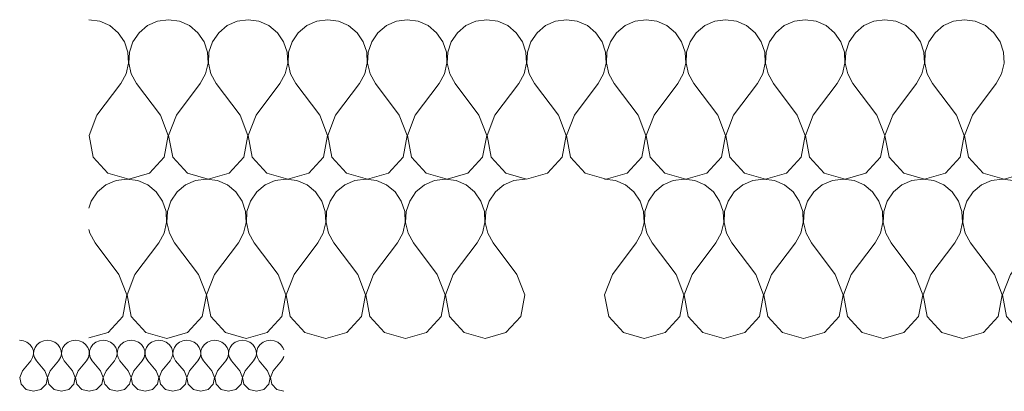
# Model space of a CAD drawing. Header units: millimetres. Extents: x -573548 to 674770, y -246895 to -89040.
# Tile 40 of 199: x 86529 to 87271, y -229926 to -229647. Entities that reach past the tile are written whole.
import ezdxf

# ---------------------------------------------------------------- set-up
doc = ezdxf.new("R2010")
doc.units = ezdxf.units.MM
doc.layers.add('Nowe_Drawing & Figure', color=7, linetype='Continuous')
doc.layers.add('Nowe_Drawing & Figure_Nr_pióra__59', color=8, linetype='Continuous', lineweight=9)

# ---------------------------------------------------------------- blocks, each defined once
blk = doc.blocks.new('*X110', base_point=(494560.37, -64691.1))
at = {"layer": 'Nowe_Drawing & Figure', "color": 21, "linetype": 'Continuous', "lineweight": 13, "true_color": 0xffaaaa}
for p, q in [((497880.47, -27257.41), (497877.6, -27257.05)), ((497883.12, -27258.48), (497880.47, -27257.41)), ((497885.35, -27260.17), (497883.12, -27258.48)), ((497887, -27262.35), (497885.35, -27260.17)), ((497890.85, -27260.17), (497889.21, -27262.35)), ((497893.08, -27258.48), (497890.85, -27260.17)), ((497895.73, -27257.41), (497893.08, -27258.48)), ((497898.6, -27257.05), (497895.73, -27257.41)), ((497901.47, -27257.41), (497898.6, -27257.05)), ((497904.12, -27258.48), (497901.47, -27257.41)), ((497906.35, -27260.17), (497904.12, -27258.48)), ((497908, -27262.35), (497906.35, -27260.17)), ((497911.85, -27260.17), (497910.21, -27262.35)), ((497914.08, -27258.48), (497911.85, -27260.17)), ((497916.73, -27257.41), (497914.08, -27258.48)), ((497919.6, -27257.05), (497916.73, -27257.41)), ((497922.47, -27257.41), (497919.6, -27257.05)), ((497925.12, -27258.48), (497922.47, -27257.41)), ((497927.35, -27260.17), (497925.12, -27258.48)), ((497929, -27262.35), (497927.35, -27260.17)), ((497932.85, -27260.17), (497931.21, -27262.35)), ((497935.08, -27258.48), (497932.85, -27260.17)), ((497937.73, -27257.41), (497935.08, -27258.48)), ((497940.6, -27257.05), (497937.73, -27257.41)), ((497943.47, -27257.41), (497940.6, -27257.05)), ((497946.12, -27258.48), (497943.47, -27257.41)), ((497948.35, -27260.17), (497946.12, -27258.48)), ((497950, -27262.35), (497948.35, -27260.17)), ((497953.85, -27260.17), (497952.21, -27262.35)), ((497956.08, -27258.48), (497953.85, -27260.17)), ((497958.73, -27257.41), (497956.08, -27258.48)), ((497961.6, -27257.05), (497958.73, -27257.41)), ((497964.47, -27257.41), (497961.6, -27257.05)), ((497967.12, -27258.48), (497964.47, -27257.41)), ((497969.35, -27260.17), (497967.12, -27258.48)), ((497971, -27262.35), (497969.35, -27260.17)), ((497974.85, -27260.17), (497973.21, -27262.35)), ((497977.08, -27258.48), (497974.85, -27260.17)), ((497979.73, -27257.41), (497977.08, -27258.48)), ((497982.6, -27257.05), (497979.73, -27257.41)), ((497985.47, -27257.41), (497982.6, -27257.05)), ((497988.12, -27258.48), (497985.47, -27257.41)), ((497990.35, -27260.17), (497988.12, -27258.48)), ((497992, -27262.35), (497990.35, -27260.17)), ((497995.85, -27260.17), (497994.21, -27262.35)), ((497998.08, -27258.48), (497995.85, -27260.17)), ((498000.73, -27257.41), (497998.08, -27258.48)), ((498003.6, -27257.05), (498000.73, -27257.41)), ((498006.47, -27257.41), (498003.6, -27257.05)), ((498009.12, -27258.48), (498006.47, -27257.41)), ((498011.35, -27260.17), (498009.12, -27258.48)), ((498013, -27262.35), (498011.35, -27260.17)), ((498016.85, -27260.17), (498015.21, -27262.35)), ((498019.08, -27258.48), (498016.85, -27260.17)), ((498021.73, -27257.41), (498019.08, -27258.48)), ((498024.6, -27257.05), (498021.73, -27257.41)), ((498027.47, -27257.41), (498024.6, -27257.05)), ((498030.12, -27258.48), (498027.47, -27257.41)), ((498032.35, -27260.17), (498030.12, -27258.48)), ((498034, -27262.35), (498032.35, -27260.17)), ((498037.85, -27260.17), (498036.21, -27262.35)), ((498040.08, -27258.48), (498037.85, -27260.17)), ((498042.73, -27257.41), (498040.08, -27258.48)), ((498045.6, -27257.05), (498042.73, -27257.41)), ((498048.47, -27257.41), (498045.6, -27257.05)), ((498051.12, -27258.48), (498048.47, -27257.41)), ((498053.35, -27260.17), (498051.12, -27258.48)), ((498055, -27262.35), (498053.35, -27260.17)), ((498058.85, -27260.17), (498057.21, -27262.35)), ((498061.08, -27258.48), (498058.85, -27260.17)), ((498063.73, -27257.41), (498061.08, -27258.48)), ((498066.6, -27257.05), (498063.73, -27257.41)), ((498069.47, -27257.41), (498066.6, -27257.05)), ((498072.12, -27258.48), (498069.47, -27257.41)), ((498074.35, -27260.17), (498072.12, -27258.48)), ((498076, -27262.35), (498074.35, -27260.17)), ((497887.92, -27264.86), (497887, -27262.35)), ((497887.41, -27270.09), (497888.06, -27267.51)), ((497888.06, -27267.51), (497887.92, -27264.86)), ((497888.29, -27264.86), (497888.15, -27267.51)), ((497888.15, -27267.51), (497888.8, -27270.09)), ((497889.21, -27262.35), (497888.29, -27264.86)), ((497908.92, -27264.86), (497908, -27262.35)), ((497908.41, -27270.09), (497909.06, -27267.51)), ((497909.06, -27267.51), (497908.92, -27264.86)), ((497909.29, -27264.86), (497909.15, -27267.51)), ((497909.15, -27267.51), (497909.8, -27270.09)), ((497910.21, -27262.35), (497909.29, -27264.86)), ((497929.92, -27264.86), (497929, -27262.35)), ((497929.41, -27270.09), (497930.06, -27267.51)), ((497930.06, -27267.51), (497929.92, -27264.86)), ((497930.29, -27264.86), (497930.15, -27267.51)), ((497930.15, -27267.51), (497930.8, -27270.09)), ((497931.21, -27262.35), (497930.29, -27264.86)), ((497950.92, -27264.86), (497950, -27262.35)), ((497950.41, -27270.09), (497951.06, -27267.51)), ((497951.06, -27267.51), (497950.92, -27264.86)), ((497951.29, -27264.86), (497951.15, -27267.51)), ((497951.15, -27267.51), (497951.8, -27270.09)), ((497952.21, -27262.35), (497951.29, -27264.86)), ((497971.92, -27264.86), (497971, -27262.35)), ((497971.41, -27270.09), (497972.06, -27267.51)), ((497972.06, -27267.51), (497971.92, -27264.86)), ((497972.29, -27264.86), (497972.15, -27267.51)), ((497972.15, -27267.51), (497972.8, -27270.09)), ((497973.21, -27262.35), (497972.29, -27264.86)), ((497992.92, -27264.86), (497992, -27262.35)), ((497992.41, -27270.09), (497993.06, -27267.51)), ((497993.06, -27267.51), (497992.92, -27264.86)), ((497993.29, -27264.86), (497993.15, -27267.51)), ((497993.15, -27267.51), (497993.8, -27270.09)), ((497994.21, -27262.35), (497993.29, -27264.86)), ((498013.92, -27264.86), (498013, -27262.35)), ((498013.41, -27270.09), (498014.06, -27267.51)), ((498014.06, -27267.51), (498013.92, -27264.86)), ((498014.29, -27264.86), (498014.15, -27267.51)), ((498014.15, -27267.51), (498014.8, -27270.09)), ((498015.21, -27262.35), (498014.29, -27264.86)), ((498034.92, -27264.86), (498034, -27262.35)), ((498034.41, -27270.09), (498035.06, -27267.51)), ((498035.06, -27267.51), (498034.92, -27264.86)), ((498035.29, -27264.86), (498035.15, -27267.51)), ((498035.15, -27267.51), (498035.8, -27270.09)), ((498036.21, -27262.35), (498035.29, -27264.86)), ((498055.92, -27264.86), (498055, -27262.35)), ((498055.41, -27270.09), (498056.06, -27267.51)), ((498056.06, -27267.51), (498055.92, -27264.86)), ((498056.29, -27264.86), (498056.15, -27267.51)), ((498056.15, -27267.51), (498056.8, -27270.09)), ((498057.21, -27262.35), (498056.29, -27264.86)), ((498076.71, -27264.29), (498076, -27262.35)), ((498076.41, -27270.09), (498076.71, -27268.89)), ((497879.7, -27280.09), (497886, -27272.41)), ((497886, -27272.41), (497887.41, -27270.09)), ((497888.8, -27270.09), (497890.2, -27272.41)), ((497896.5, -27280.09), (497890.2, -27272.41)), ((497900.7, -27280.09), (497907, -27272.41)), ((497907, -27272.41), (497908.41, -27270.09)), ((497909.8, -27270.09), (497911.2, -27272.41)), ((497917.5, -27280.09), (497911.2, -27272.41)), ((497921.7, -27280.09), (497928, -27272.41)), ((497928, -27272.41), (497929.41, -27270.09)), ((497930.8, -27270.09), (497932.2, -27272.41)), ((497938.5, -27280.09), (497932.2, -27272.41)), ((497942.7, -27280.09), (497949, -27272.41)), ((497949, -27272.41), (497950.41, -27270.09)), ((497951.8, -27270.09), (497953.2, -27272.41)), ((497959.5, -27280.09), (497953.2, -27272.41)), ((497963.7, -27280.09), (497970, -27272.41)), ((497970, -27272.41), (497971.41, -27270.09)), ((497972.8, -27270.09), (497974.2, -27272.41)), ((497980.5, -27280.09), (497974.2, -27272.41)), ((497984.7, -27280.09), (497991, -27272.41)), ((497991, -27272.41), (497992.41, -27270.09)), ((497993.8, -27270.09), (497995.2, -27272.41)), ((498001.5, -27280.09), (497995.2, -27272.41)), ((498005.7, -27280.09), (498012, -27272.41)), ((498012, -27272.41), (498013.41, -27270.09)), ((498014.8, -27270.09), (498016.2, -27272.41)), ((498022.5, -27280.09), (498016.2, -27272.41)), ((498026.7, -27280.09), (498033, -27272.41)), ((498033, -27272.41), (498034.41, -27270.09)), ((498035.8, -27270.09), (498037.2, -27272.41)), ((498043.5, -27280.09), (498037.2, -27272.41)), ((498047.7, -27280.09), (498054, -27272.41)), ((498054, -27272.41), (498055.41, -27270.09)), ((498056.8, -27270.09), (498058.2, -27272.41)), ((498064.5, -27280.09), (498058.2, -27272.41)), ((498068.7, -27280.09), (498075, -27272.41)), ((498075, -27272.41), (498076.41, -27270.09)), ((497879.7, -27280.09), (497877.65, -27284.98)), ((497898.56, -27284.98), (497896.5, -27280.09)), ((497900.7, -27280.09), (497898.65, -27284.98)), ((497919.56, -27284.98), (497917.5, -27280.09)), ((497921.7, -27280.09), (497919.65, -27284.98)), ((497940.56, -27284.98), (497938.5, -27280.09)), ((497942.7, -27280.09), (497940.65, -27284.98)), ((497961.56, -27284.98), (497959.5, -27280.09)), ((497963.7, -27280.09), (497961.65, -27284.98)), ((497982.56, -27284.98), (497980.5, -27280.09)), ((497984.7, -27280.09), (497982.65, -27284.98)), ((498003.56, -27284.98), (498001.5, -27280.09)), ((498005.7, -27280.09), (498003.65, -27284.98)), ((498024.56, -27284.98), (498022.5, -27280.09)), ((498026.7, -27280.09), (498024.65, -27284.98)), ((498045.56, -27284.98), (498043.5, -27280.09)), ((498047.7, -27280.09), (498045.65, -27284.98)), ((498066.56, -27284.98), (498064.5, -27280.09)), ((498068.7, -27280.09), (498066.65, -27284.98)), ((497877.65, -27284.98), (497878.71, -27290.14)), ((497878.71, -27290.14), (497882.58, -27294.01)), ((497893.62, -27294.01), (497897.5, -27290.14)), ((497897.5, -27290.14), (497898.56, -27284.98)), ((497898.65, -27284.98), (497899.71, -27290.14)), ((497899.71, -27290.14), (497903.58, -27294.01)), ((497914.62, -27294.01), (497918.5, -27290.14)), ((497918.5, -27290.14), (497919.56, -27284.98)), ((497919.65, -27284.98), (497920.71, -27290.14)), ((497920.71, -27290.14), (497924.58, -27294.01)), ((497935.62, -27294.01), (497939.5, -27290.14)), ((497939.5, -27290.14), (497940.56, -27284.98)), ((497940.65, -27284.98), (497941.71, -27290.14)), ((497941.71, -27290.14), (497945.58, -27294.01)), ((497956.62, -27294.01), (497960.5, -27290.14)), ((497960.5, -27290.14), (497961.56, -27284.98)), ((497961.65, -27284.98), (497962.71, -27290.14)), ((497962.71, -27290.14), (497966.58, -27294.01)), ((497977.62, -27294.01), (497981.5, -27290.14)), ((497981.5, -27290.14), (497982.56, -27284.98)), ((497982.65, -27284.98), (497983.71, -27290.14)), ((497983.71, -27290.14), (497987.58, -27294.01)), ((497998.62, -27294.01), (498002.5, -27290.14)), ((498002.5, -27290.14), (498003.56, -27284.98)), ((498003.65, -27284.98), (498004.71, -27290.14)), ((498004.71, -27290.14), (498008.58, -27294.01)), ((498019.62, -27294.01), (498023.5, -27290.14)), ((498023.5, -27290.14), (498024.56, -27284.98)), ((498024.65, -27284.98), (498025.71, -27290.14)), ((498025.71, -27290.14), (498029.58, -27294.01)), ((498040.62, -27294.01), (498044.5, -27290.14)), ((498044.5, -27290.14), (498045.56, -27284.98)), ((498045.65, -27284.98), (498046.71, -27290.14)), ((498046.71, -27290.14), (498050.58, -27294.01)), ((498061.62, -27294.01), (498065.5, -27290.14)), ((498065.5, -27290.14), (498066.56, -27284.98)), ((498066.65, -27284.98), (498067.71, -27290.14)), ((498067.71, -27290.14), (498071.58, -27294.01)), ((497882.58, -27294.01), (497888.1, -27295.45)), ((497888.1, -27295.45), (497893.62, -27294.01)), ((497903.58, -27294.01), (497909.1, -27295.45)), ((497909.1, -27295.45), (497914.62, -27294.01)), ((497924.58, -27294.01), (497930.1, -27295.45)), ((497930.1, -27295.45), (497935.62, -27294.01)), ((497945.58, -27294.01), (497951.1, -27295.45)), ((497951.1, -27295.45), (497956.62, -27294.01)), ((497966.58, -27294.01), (497972.1, -27295.45)), ((497972.1, -27295.45), (497977.62, -27294.01)), ((497987.58, -27294.01), (497993.1, -27295.45)), ((497993.1, -27295.45), (497998.62, -27294.01)), ((498008.58, -27294.01), (498014.1, -27295.45)), ((498014.1, -27295.45), (498019.62, -27294.01)), ((498029.58, -27294.01), (498035.1, -27295.45)), ((498035.1, -27295.45), (498040.62, -27294.01)), ((498050.58, -27294.01), (498056.1, -27295.45)), ((498056.1, -27295.45), (498061.62, -27294.01)), ((498071.58, -27294.01), (498076.71, -27295.34))]:
    blk.add_line(p, q, dxfattribs=at)
blk = doc.blocks.new('Wypełnienie_3_1', base_point=(494560.37, -64691.1))
at = {"layer": 'Nowe_Drawing & Figure', "color": 21, "linetype": 'Continuous', "lineweight": 13, "true_color": 0xffaaaa}
blk.add_blockref('*X110', (494560.37, -64691.1), dxfattribs=at)
blk = doc.blocks.new('*X128', base_point=(494560.37, -64691.1))
at = {"layer": 'Nowe_Drawing & Figure', "color": 21, "linetype": 'Continuous', "lineweight": 13, "true_color": 0xffaaaa}
for p, q in [((497958.45, -27135.58), (497950.25, -27136.72)), ((497966.65, -27136.72), (497958.45, -27135.58)), ((498018.45, -27135.58), (498010.25, -27136.72)), ((498026.65, -27136.72), (498018.45, -27135.58)), ((498078.45, -27135.58), (498070.25, -27136.72)), ((498086.65, -27136.72), (498078.45, -27135.58)), ((498138.45, -27135.58), (498130.25, -27136.72)), ((498146.65, -27136.72), (498138.45, -27135.58)), ((498198.45, -27135.58), (498190.25, -27136.72)), ((498206.65, -27136.72), (498198.45, -27135.58)), ((498258.45, -27135.58), (498250.25, -27136.72)), ((498258.72, -27135.62), (498258.45, -27135.58)), ((497942.68, -27140.06), (497936.31, -27145.34)), ((497950.25, -27136.72), (497942.68, -27140.06)), ((497974.22, -27140.06), (497966.65, -27136.72)), ((497980.6, -27145.34), (497974.22, -27140.06)), ((498002.68, -27140.06), (497996.31, -27145.34)), ((498010.25, -27136.72), (498002.68, -27140.06)), ((498034.22, -27140.06), (498026.65, -27136.72)), ((498040.6, -27145.34), (498034.22, -27140.06)), ((498062.68, -27140.06), (498056.31, -27145.34)), ((498070.25, -27136.72), (498062.68, -27140.06)), ((498094.22, -27140.06), (498086.65, -27136.72)), ((498100.6, -27145.34), (498094.22, -27140.06)), ((498122.68, -27140.06), (498116.31, -27145.34)), ((498130.25, -27136.72), (498122.68, -27140.06)), ((498154.22, -27140.06), (498146.65, -27136.72)), ((498160.6, -27145.34), (498154.22, -27140.06)), ((498182.68, -27140.06), (498176.31, -27145.34)), ((498190.25, -27136.72), (498182.68, -27140.06)), ((498214.22, -27140.06), (498206.65, -27136.72)), ((498220.6, -27145.34), (498214.22, -27140.06)), ((498242.68, -27140.06), (498236.31, -27145.34)), ((498250.25, -27136.72), (498242.68, -27140.06)), ((497936.31, -27145.34), (497931.62, -27152.16)), ((497985.28, -27152.16), (497980.6, -27145.34)), ((497996.31, -27145.34), (497991.62, -27152.16)), ((498045.28, -27152.16), (498040.6, -27145.34)), ((498056.31, -27145.34), (498051.62, -27152.16)), ((498105.28, -27152.16), (498100.6, -27145.34)), ((498116.31, -27145.34), (498111.62, -27152.16)), ((498165.28, -27152.16), (498160.6, -27145.34)), ((498176.31, -27145.34), (498171.62, -27152.16)), ((498225.28, -27152.16), (498220.6, -27145.34)), ((498236.31, -27145.34), (498231.62, -27152.16)), ((497931.62, -27152.16), (497929.79, -27157.59)), ((497987.93, -27160.01), (497985.28, -27152.16)), ((497991.62, -27152.16), (497988.97, -27160.01)), ((498047.93, -27160.01), (498045.28, -27152.16)), ((498051.62, -27152.16), (498048.97, -27160.01)), ((498107.93, -27160.01), (498105.28, -27152.16)), ((498111.62, -27152.16), (498108.97, -27160.01)), ((498167.93, -27160.01), (498165.28, -27152.16)), ((498171.62, -27152.16), (498168.97, -27160.01)), ((498227.93, -27160.01), (498225.28, -27152.16)), ((498231.62, -27152.16), (498228.97, -27160.01)), ((497988.33, -27168.28), (497987.93, -27160.01)), ((497988.97, -27160.01), (497988.57, -27168.28)), ((498048.33, -27168.28), (498047.93, -27160.01)), ((498048.97, -27160.01), (498048.57, -27168.28)), ((498108.33, -27168.28), (498107.93, -27160.01)), ((498108.97, -27160.01), (498108.57, -27168.28)), ((498168.33, -27168.28), (498167.93, -27160.01)), ((498168.97, -27160.01), (498168.57, -27168.28)), ((498228.33, -27168.28), (498227.93, -27160.01)), ((498228.97, -27160.01), (498228.57, -27168.28)), ((497986.46, -27176.34), (497988.33, -27168.28)), ((497988.57, -27168.28), (497990.45, -27176.34)), ((498046.46, -27176.34), (498048.33, -27168.28)), ((498048.57, -27168.28), (498050.45, -27176.34)), ((498106.46, -27176.34), (498108.33, -27168.28)), ((498108.57, -27168.28), (498110.45, -27176.34)), ((498166.46, -27176.34), (498168.33, -27168.28)), ((498168.57, -27168.28), (498170.45, -27176.34)), ((498226.46, -27176.34), (498228.33, -27168.28)), ((498228.57, -27168.28), (498230.45, -27176.34)), ((497929.79, -27173.51), (497930.45, -27176.34)), ((497930.45, -27176.34), (497934.45, -27183.58)), ((497982.45, -27183.58), (497986.46, -27176.34)), ((497990.45, -27176.34), (497994.45, -27183.58)), ((498042.45, -27183.58), (498046.46, -27176.34)), ((498050.45, -27176.34), (498054.45, -27183.58)), ((498102.45, -27183.58), (498106.46, -27176.34)), ((498110.45, -27176.34), (498114.45, -27183.58)), ((498162.45, -27183.58), (498166.46, -27176.34)), ((498170.45, -27176.34), (498174.45, -27183.58)), ((498222.45, -27183.58), (498226.46, -27176.34)), ((498230.45, -27176.34), (498234.45, -27183.58)), ((497952.45, -27207.58), (497934.45, -27183.58)), ((497964.45, -27207.58), (497982.45, -27183.58)), ((498012.45, -27207.58), (497994.45, -27183.58)), ((498024.45, -27207.58), (498042.45, -27183.58)), ((498072.45, -27207.58), (498054.45, -27183.58)), ((498084.45, -27207.58), (498102.45, -27183.58)), ((498132.45, -27207.58), (498114.45, -27183.58)), ((498144.45, -27207.58), (498162.45, -27183.58)), ((498192.45, -27207.58), (498174.45, -27183.58)), ((498204.45, -27207.58), (498222.45, -27183.58)), ((498252.45, -27207.58), (498234.45, -27183.58)), ((497958.33, -27222.89), (497952.45, -27207.58)), ((497964.45, -27207.58), (497958.57, -27222.89)), ((498018.33, -27222.89), (498012.45, -27207.58)), ((498024.45, -27207.58), (498018.57, -27222.89)), ((498078.33, -27222.89), (498072.45, -27207.58)), ((498084.45, -27207.58), (498078.57, -27222.89)), ((498138.33, -27222.89), (498132.45, -27207.58)), ((498144.45, -27207.58), (498138.57, -27222.89)), ((498198.33, -27222.89), (498192.45, -27207.58)), ((498204.45, -27207.58), (498198.57, -27222.89)), ((498258.33, -27222.89), (498252.45, -27207.58)), ((497955.28, -27239), (497958.33, -27222.89)), ((497958.57, -27222.89), (497961.62, -27239)), ((498015.28, -27239), (498018.33, -27222.89)), ((498018.57, -27222.89), (498021.62, -27239)), ((498075.28, -27239), (498078.33, -27222.89)), ((498078.57, -27222.89), (498081.62, -27239)), ((498135.28, -27239), (498138.33, -27222.89)), ((498138.57, -27222.89), (498141.62, -27239)), ((498195.28, -27239), (498198.33, -27222.89)), ((498198.57, -27222.89), (498201.62, -27239)), ((498255.28, -27239), (498258.33, -27222.89)), ((497944.22, -27251.1), (497955.28, -27239)), ((497961.62, -27239), (497972.68, -27251.1)), ((498004.22, -27251.1), (498015.28, -27239)), ((498021.62, -27239), (498032.68, -27251.1)), ((498064.22, -27251.1), (498075.28, -27239)), ((498081.62, -27239), (498092.68, -27251.1)), ((498124.22, -27251.1), (498135.28, -27239)), ((498141.62, -27239), (498152.68, -27251.1)), ((498184.22, -27251.1), (498195.28, -27239)), ((498201.62, -27239), (498212.68, -27251.1)), ((498244.22, -27251.1), (498255.28, -27239)), ((497929.79, -27255.2), (497944.22, -27251.1)), ((497972.68, -27251.1), (497988.45, -27255.58)), ((497988.45, -27255.58), (498004.22, -27251.1)), ((498032.68, -27251.1), (498048.45, -27255.58)), ((498048.45, -27255.58), (498064.22, -27251.1)), ((498092.68, -27251.1), (498108.45, -27255.58)), ((498108.45, -27255.58), (498124.22, -27251.1)), ((498152.68, -27251.1), (498168.45, -27255.58)), ((498168.45, -27255.58), (498184.22, -27251.1)), ((498212.68, -27251.1), (498228.45, -27255.58)), ((498228.45, -27255.58), (498244.22, -27251.1))]:
    blk.add_line(p, q, dxfattribs=at)
blk = doc.blocks.new('Wypełnienie_12_1', base_point=(494560.37, -64691.1))
at = {"layer": 'Nowe_Drawing & Figure', "color": 21, "linetype": 'Continuous', "lineweight": 13, "true_color": 0xffaaaa}
blk.add_blockref('*X128', (494560.37, -64691.1), dxfattribs=at)
blk = doc.blocks.new('*X130', base_point=(494560.37, -64691.1))
at = {"layer": 'Nowe_Drawing & Figure', "color": 21, "linetype": 'Continuous', "lineweight": 13, "true_color": 0xffaaaa}
for p, q in [((498326.65, -27136.72), (498318.45, -27135.58)), ((498378.45, -27135.58), (498370.25, -27136.72)), ((498386.65, -27136.72), (498378.45, -27135.58)), ((498438.45, -27135.58), (498430.25, -27136.72)), ((498446.65, -27136.72), (498438.45, -27135.58)), ((498498.45, -27135.58), (498490.25, -27136.72)), ((498506.65, -27136.72), (498498.45, -27135.58)), ((498558.45, -27135.58), (498550.25, -27136.72)), ((498566.65, -27136.72), (498558.45, -27135.58)), ((498618.45, -27135.58), (498610.25, -27136.72)), ((498626.65, -27136.72), (498618.45, -27135.58)), ((498678.45, -27135.58), (498670.25, -27136.72)), ((498686.65, -27136.72), (498678.45, -27135.58)), ((498738.45, -27135.58), (498730.25, -27136.72)), ((498746.65, -27136.72), (498738.45, -27135.58)), ((498798.45, -27135.58), (498790.25, -27136.72)), ((498806.65, -27136.72), (498798.45, -27135.58)), ((498858.45, -27135.58), (498850.25, -27136.72)), ((498858.72, -27135.62), (498858.45, -27135.58)), ((498334.22, -27140.06), (498326.65, -27136.72)), ((498340.6, -27145.34), (498334.22, -27140.06)), ((498362.68, -27140.06), (498356.31, -27145.34)), ((498370.25, -27136.72), (498362.68, -27140.06)), ((498394.22, -27140.06), (498386.65, -27136.72)), ((498400.6, -27145.34), (498394.22, -27140.06)), ((498422.68, -27140.06), (498416.31, -27145.34)), ((498430.25, -27136.72), (498422.68, -27140.06)), ((498454.22, -27140.06), (498446.65, -27136.72)), ((498460.6, -27145.34), (498454.22, -27140.06)), ((498482.68, -27140.06), (498476.31, -27145.34)), ((498490.25, -27136.72), (498482.68, -27140.06)), ((498514.22, -27140.06), (498506.65, -27136.72)), ((498520.6, -27145.34), (498514.22, -27140.06)), ((498542.68, -27140.06), (498536.31, -27145.34)), ((498550.25, -27136.72), (498542.68, -27140.06)), ((498574.22, -27140.06), (498566.65, -27136.72)), ((498580.6, -27145.34), (498574.22, -27140.06)), ((498602.68, -27140.06), (498596.31, -27145.34)), ((498610.25, -27136.72), (498602.68, -27140.06)), ((498634.22, -27140.06), (498626.65, -27136.72)), ((498640.6, -27145.34), (498634.22, -27140.06)), ((498662.68, -27140.06), (498656.31, -27145.34)), ((498670.25, -27136.72), (498662.68, -27140.06)), ((498694.22, -27140.06), (498686.65, -27136.72)), ((498700.6, -27145.34), (498694.22, -27140.06)), ((498722.68, -27140.06), (498716.31, -27145.34)), ((498730.25, -27136.72), (498722.68, -27140.06)), ((498754.22, -27140.06), (498746.65, -27136.72)), ((498760.6, -27145.34), (498754.22, -27140.06)), ((498782.68, -27140.06), (498776.31, -27145.34)), ((498790.25, -27136.72), (498782.68, -27140.06)), ((498814.22, -27140.06), (498806.65, -27136.72)), ((498820.6, -27145.34), (498814.22, -27140.06)), ((498842.68, -27140.06), (498836.31, -27145.34)), ((498850.25, -27136.72), (498842.68, -27140.06)), ((498345.28, -27152.16), (498340.6, -27145.34)), ((498356.31, -27145.34), (498351.62, -27152.16)), ((498405.28, -27152.16), (498400.6, -27145.34)), ((498416.31, -27145.34), (498411.62, -27152.16)), ((498465.28, -27152.16), (498460.6, -27145.34)), ((498476.31, -27145.34), (498471.62, -27152.16)), ((498525.28, -27152.16), (498520.6, -27145.34)), ((498536.31, -27145.34), (498531.62, -27152.16)), ((498585.28, -27152.16), (498580.6, -27145.34)), ((498596.31, -27145.34), (498591.62, -27152.16)), ((498645.28, -27152.16), (498640.6, -27145.34)), ((498656.31, -27145.34), (498651.62, -27152.16)), ((498705.28, -27152.16), (498700.6, -27145.34)), ((498716.31, -27145.34), (498711.62, -27152.16)), ((498765.28, -27152.16), (498760.6, -27145.34)), ((498776.31, -27145.34), (498771.62, -27152.16)), ((498825.28, -27152.16), (498820.6, -27145.34)), ((498836.31, -27145.34), (498831.62, -27152.16)), ((498347.93, -27160.01), (498345.28, -27152.16)), ((498351.62, -27152.16), (498348.97, -27160.01)), ((498407.93, -27160.01), (498405.28, -27152.16)), ((498411.62, -27152.16), (498408.97, -27160.01)), ((498467.93, -27160.01), (498465.28, -27152.16)), ((498471.62, -27152.16), (498468.97, -27160.01)), ((498527.93, -27160.01), (498525.28, -27152.16)), ((498531.62, -27152.16), (498528.97, -27160.01)), ((498587.93, -27160.01), (498585.28, -27152.16)), ((498591.62, -27152.16), (498588.97, -27160.01)), ((498647.93, -27160.01), (498645.28, -27152.16)), ((498651.62, -27152.16), (498648.97, -27160.01)), ((498707.93, -27160.01), (498705.28, -27152.16)), ((498711.62, -27152.16), (498708.97, -27160.01)), ((498767.93, -27160.01), (498765.28, -27152.16)), ((498771.62, -27152.16), (498768.97, -27160.01)), ((498827.93, -27160.01), (498825.28, -27152.16)), ((498831.62, -27152.16), (498828.97, -27160.01)), ((498348.33, -27168.28), (498347.93, -27160.01)), ((498348.97, -27160.01), (498348.57, -27168.28)), ((498408.33, -27168.28), (498407.93, -27160.01)), ((498408.97, -27160.01), (498408.57, -27168.28)), ((498468.33, -27168.28), (498467.93, -27160.01)), ((498468.97, -27160.01), (498468.57, -27168.28)), ((498528.33, -27168.28), (498527.93, -27160.01)), ((498528.97, -27160.01), (498528.57, -27168.28)), ((498588.33, -27168.28), (498587.93, -27160.01)), ((498588.97, -27160.01), (498588.57, -27168.28)), ((498648.33, -27168.28), (498647.93, -27160.01)), ((498648.97, -27160.01), (498648.57, -27168.28)), ((498708.33, -27168.28), (498707.93, -27160.01)), ((498708.97, -27160.01), (498708.57, -27168.28)), ((498768.33, -27168.28), (498767.93, -27160.01)), ((498768.97, -27160.01), (498768.57, -27168.28)), ((498828.33, -27168.28), (498827.93, -27160.01)), ((498828.97, -27160.01), (498828.57, -27168.28)), ((498346.46, -27176.34), (498348.33, -27168.28)), ((498348.57, -27168.28), (498350.45, -27176.34)), ((498406.46, -27176.34), (498408.33, -27168.28)), ((498408.57, -27168.28), (498410.45, -27176.34)), ((498466.46, -27176.34), (498468.33, -27168.28)), ((498468.57, -27168.28), (498470.45, -27176.34)), ((498526.46, -27176.34), (498528.33, -27168.28)), ((498528.57, -27168.28), (498530.45, -27176.34)), ((498586.46, -27176.34), (498588.33, -27168.28)), ((498588.57, -27168.28), (498590.45, -27176.34)), ((498646.46, -27176.34), (498648.33, -27168.28)), ((498648.57, -27168.28), (498650.45, -27176.34)), ((498706.46, -27176.34), (498708.33, -27168.28)), ((498708.57, -27168.28), (498710.45, -27176.34)), ((498766.46, -27176.34), (498768.33, -27168.28)), ((498768.57, -27168.28), (498770.45, -27176.34)), ((498826.46, -27176.34), (498828.33, -27168.28)), ((498828.57, -27168.28), (498830.45, -27176.34)), ((498342.45, -27183.58), (498346.46, -27176.34)), ((498350.45, -27176.34), (498354.45, -27183.58)), ((498402.45, -27183.58), (498406.46, -27176.34)), ((498410.45, -27176.34), (498414.45, -27183.58)), ((498462.45, -27183.58), (498466.46, -27176.34)), ((498470.45, -27176.34), (498474.45, -27183.58)), ((498522.45, -27183.58), (498526.46, -27176.34)), ((498530.45, -27176.34), (498534.45, -27183.58)), ((498582.45, -27183.58), (498586.46, -27176.34)), ((498590.45, -27176.34), (498594.45, -27183.58)), ((498642.45, -27183.58), (498646.46, -27176.34)), ((498650.45, -27176.34), (498654.45, -27183.58)), ((498702.45, -27183.58), (498706.46, -27176.34)), ((498710.45, -27176.34), (498714.45, -27183.58)), ((498762.45, -27183.58), (498766.46, -27176.34)), ((498770.45, -27176.34), (498774.45, -27183.58)), ((498822.45, -27183.58), (498826.46, -27176.34)), ((498830.45, -27176.34), (498834.45, -27183.58)), ((498324.45, -27207.58), (498342.45, -27183.58)), ((498372.45, -27207.58), (498354.45, -27183.58)), ((498384.45, -27207.58), (498402.45, -27183.58)), ((498432.45, -27207.58), (498414.45, -27183.58)), ((498444.45, -27207.58), (498462.45, -27183.58)), ((498492.45, -27207.58), (498474.45, -27183.58)), ((498504.45, -27207.58), (498522.45, -27183.58)), ((498552.45, -27207.58), (498534.45, -27183.58)), ((498564.45, -27207.58), (498582.45, -27183.58)), ((498612.45, -27207.58), (498594.45, -27183.58)), ((498624.45, -27207.58), (498642.45, -27183.58)), ((498672.45, -27207.58), (498654.45, -27183.58)), ((498684.45, -27207.58), (498702.45, -27183.58)), ((498732.45, -27207.58), (498714.45, -27183.58)), ((498744.45, -27207.58), (498762.45, -27183.58)), ((498792.45, -27207.58), (498774.45, -27183.58)), ((498804.45, -27207.58), (498822.45, -27183.58)), ((498852.45, -27207.58), (498834.45, -27183.58)), ((498324.45, -27207.58), (498318.57, -27222.89)), ((498378.33, -27222.89), (498372.45, -27207.58)), ((498384.45, -27207.58), (498378.57, -27222.89)), ((498438.33, -27222.89), (498432.45, -27207.58)), ((498444.45, -27207.58), (498438.57, -27222.89)), ((498498.33, -27222.89), (498492.45, -27207.58)), ((498504.45, -27207.58), (498498.57, -27222.89)), ((498558.33, -27222.89), (498552.45, -27207.58)), ((498564.45, -27207.58), (498558.57, -27222.89)), ((498618.33, -27222.89), (498612.45, -27207.58)), ((498624.45, -27207.58), (498618.57, -27222.89)), ((498678.33, -27222.89), (498672.45, -27207.58)), ((498684.45, -27207.58), (498678.57, -27222.89)), ((498738.33, -27222.89), (498732.45, -27207.58)), ((498744.45, -27207.58), (498738.57, -27222.89)), ((498798.33, -27222.89), (498792.45, -27207.58)), ((498804.45, -27207.58), (498798.57, -27222.89)), ((498858.33, -27222.89), (498852.45, -27207.58)), ((498318.57, -27222.89), (498321.62, -27239)), ((498375.28, -27239), (498378.33, -27222.89)), ((498378.57, -27222.89), (498381.62, -27239)), ((498435.28, -27239), (498438.33, -27222.89)), ((498438.57, -27222.89), (498441.62, -27239)), ((498495.28, -27239), (498498.33, -27222.89)), ((498498.57, -27222.89), (498501.62, -27239)), ((498555.28, -27239), (498558.33, -27222.89)), ((498558.57, -27222.89), (498561.62, -27239)), ((498615.28, -27239), (498618.33, -27222.89)), ((498618.57, -27222.89), (498621.62, -27239)), ((498675.28, -27239), (498678.33, -27222.89)), ((498678.57, -27222.89), (498681.62, -27239)), ((498735.28, -27239), (498738.33, -27222.89)), ((498738.57, -27222.89), (498741.62, -27239)), ((498795.28, -27239), (498798.33, -27222.89)), ((498798.57, -27222.89), (498801.62, -27239)), ((498855.28, -27239), (498858.33, -27222.89)), ((498321.62, -27239), (498332.68, -27251.1)), ((498364.22, -27251.1), (498375.28, -27239)), ((498381.62, -27239), (498392.68, -27251.1)), ((498424.22, -27251.1), (498435.28, -27239)), ((498441.62, -27239), (498452.68, -27251.1)), ((498484.22, -27251.1), (498495.28, -27239)), ((498501.62, -27239), (498512.68, -27251.1)), ((498544.22, -27251.1), (498555.28, -27239)), ((498561.62, -27239), (498572.68, -27251.1)), ((498604.22, -27251.1), (498615.28, -27239)), ((498621.62, -27239), (498632.68, -27251.1)), ((498664.22, -27251.1), (498675.28, -27239)), ((498681.62, -27239), (498692.68, -27251.1)), ((498724.22, -27251.1), (498735.28, -27239)), ((498741.62, -27239), (498752.68, -27251.1)), ((498784.22, -27251.1), (498795.28, -27239)), ((498801.62, -27239), (498812.68, -27251.1)), ((498844.22, -27251.1), (498855.28, -27239)), ((498332.68, -27251.1), (498348.45, -27255.58)), ((498348.45, -27255.58), (498364.22, -27251.1)), ((498392.68, -27251.1), (498408.45, -27255.58)), ((498408.45, -27255.58), (498424.22, -27251.1)), ((498452.68, -27251.1), (498468.45, -27255.58)), ((498468.45, -27255.58), (498484.22, -27251.1)), ((498512.68, -27251.1), (498528.45, -27255.58)), ((498528.45, -27255.58), (498544.22, -27251.1)), ((498572.68, -27251.1), (498588.45, -27255.58)), ((498588.45, -27255.58), (498604.22, -27251.1)), ((498632.68, -27251.1), (498648.45, -27255.58)), ((498648.45, -27255.58), (498664.22, -27251.1)), ((498692.68, -27251.1), (498708.45, -27255.58)), ((498708.45, -27255.58), (498724.22, -27251.1)), ((498752.68, -27251.1), (498768.45, -27255.58)), ((498768.45, -27255.58), (498784.22, -27251.1)), ((498812.68, -27251.1), (498828.45, -27255.58)), ((498828.45, -27255.58), (498844.22, -27251.1))]:
    blk.add_line(p, q, dxfattribs=at)
blk = doc.blocks.new('Wypełnienie_13_1', base_point=(494560.37, -64691.1))
at = {"layer": 'Nowe_Drawing & Figure', "color": 21, "linetype": 'Continuous', "lineweight": 13, "true_color": 0xffaaaa}
blk.add_blockref('*X130', (494560.37, -64691.1), dxfattribs=at)
blk = doc.blocks.new('*X166', base_point=(494560.37, -64691.1))
at = {"layer": 'Nowe_Drawing & Figure', "color": 21, "linetype": 'Continuous', "lineweight": 13, "true_color": 0xffaaaa}
for p, q in [((497937.99, -27016.72), (497929.79, -27015.58)), ((497945.56, -27020.06), (497937.99, -27016.72)), ((497981.59, -27016.72), (497974.02, -27020.06)), ((497989.79, -27015.58), (497981.59, -27016.72)), ((497997.99, -27016.72), (497989.79, -27015.58)), ((498005.56, -27020.06), (497997.99, -27016.72)), ((498041.59, -27016.72), (498034.02, -27020.06)), ((498049.79, -27015.58), (498041.59, -27016.72)), ((498057.99, -27016.72), (498049.79, -27015.58)), ((498065.56, -27020.06), (498057.99, -27016.72)), ((498101.59, -27016.72), (498094.02, -27020.06)), ((498109.79, -27015.58), (498101.59, -27016.72)), ((498117.99, -27016.72), (498109.79, -27015.58)), ((498125.56, -27020.06), (498117.99, -27016.72)), ((498161.59, -27016.72), (498154.02, -27020.06)), ((498169.79, -27015.58), (498161.59, -27016.72)), ((498177.99, -27016.72), (498169.79, -27015.58)), ((498185.56, -27020.06), (498177.99, -27016.72)), ((498221.59, -27016.72), (498214.02, -27020.06)), ((498229.79, -27015.58), (498221.59, -27016.72)), ((498237.99, -27016.72), (498229.79, -27015.58)), ((498245.56, -27020.06), (498237.99, -27016.72)), ((498281.59, -27016.72), (498274.02, -27020.06)), ((498289.79, -27015.58), (498281.59, -27016.72)), ((498297.99, -27016.72), (498289.79, -27015.58)), ((498305.56, -27020.06), (498297.99, -27016.72)), ((498341.59, -27016.72), (498334.02, -27020.06)), ((498349.79, -27015.58), (498341.59, -27016.72)), ((498357.99, -27016.72), (498349.79, -27015.58)), ((498365.56, -27020.06), (498357.99, -27016.72)), ((498401.59, -27016.72), (498394.02, -27020.06)), ((498409.79, -27015.58), (498401.59, -27016.72)), ((498417.99, -27016.72), (498409.79, -27015.58)), ((498425.56, -27020.06), (498417.99, -27016.72)), ((498461.59, -27016.72), (498454.02, -27020.06)), ((498469.79, -27015.58), (498461.59, -27016.72)), ((498477.99, -27016.72), (498469.79, -27015.58)), ((498485.56, -27020.06), (498477.99, -27016.72)), ((498521.59, -27016.72), (498514.02, -27020.06)), ((498529.79, -27015.58), (498521.59, -27016.72)), ((498537.99, -27016.72), (498529.79, -27015.58)), ((498545.56, -27020.06), (498537.99, -27016.72)), ((498581.59, -27016.72), (498574.02, -27020.06)), ((498589.79, -27015.58), (498581.59, -27016.72)), ((498597.99, -27016.72), (498589.79, -27015.58)), ((498605.56, -27020.06), (498597.99, -27016.72)), ((497951.94, -27025.34), (497945.56, -27020.06)), ((497974.02, -27020.06), (497967.64, -27025.34)), ((498011.94, -27025.34), (498005.56, -27020.06)), ((498034.02, -27020.06), (498027.64, -27025.34)), ((498071.94, -27025.34), (498065.56, -27020.06)), ((498094.02, -27020.06), (498087.64, -27025.34)), ((498131.94, -27025.34), (498125.56, -27020.06)), ((498154.02, -27020.06), (498147.64, -27025.34)), ((498191.94, -27025.34), (498185.56, -27020.06)), ((498214.02, -27020.06), (498207.64, -27025.34)), ((498251.94, -27025.34), (498245.56, -27020.06)), ((498274.02, -27020.06), (498267.64, -27025.34)), ((498311.94, -27025.34), (498305.56, -27020.06)), ((498334.02, -27020.06), (498327.64, -27025.34)), ((498371.94, -27025.34), (498365.56, -27020.06)), ((498394.02, -27020.06), (498387.64, -27025.34)), ((498431.94, -27025.34), (498425.56, -27020.06)), ((498454.02, -27020.06), (498447.64, -27025.34)), ((498491.94, -27025.34), (498485.56, -27020.06)), ((498514.02, -27020.06), (498507.64, -27025.34)), ((498551.94, -27025.34), (498545.56, -27020.06)), ((498574.02, -27020.06), (498567.64, -27025.34)), ((498611.94, -27025.34), (498605.56, -27020.06)), ((497956.62, -27032.16), (497951.94, -27025.34)), ((497967.64, -27025.34), (497962.96, -27032.16)), ((498016.62, -27032.16), (498011.94, -27025.34)), ((498027.64, -27025.34), (498022.96, -27032.16)), ((498076.62, -27032.16), (498071.94, -27025.34)), ((498087.64, -27025.34), (498082.96, -27032.16)), ((498136.62, -27032.16), (498131.94, -27025.34)), ((498147.64, -27025.34), (498142.96, -27032.16)), ((498196.62, -27032.16), (498191.94, -27025.34)), ((498207.64, -27025.34), (498202.96, -27032.16)), ((498256.62, -27032.16), (498251.94, -27025.34)), ((498267.64, -27025.34), (498262.96, -27032.16)), ((498316.62, -27032.16), (498311.94, -27025.34)), ((498327.64, -27025.34), (498322.96, -27032.16)), ((498376.62, -27032.16), (498371.94, -27025.34)), ((498387.64, -27025.34), (498382.96, -27032.16)), ((498436.62, -27032.16), (498431.94, -27025.34)), ((498447.64, -27025.34), (498442.96, -27032.16)), ((498496.62, -27032.16), (498491.94, -27025.34)), ((498507.64, -27025.34), (498502.96, -27032.16)), ((498556.62, -27032.16), (498551.94, -27025.34)), ((498567.64, -27025.34), (498562.96, -27032.16)), ((498616.62, -27032.16), (498611.94, -27025.34)), ((497959.27, -27040.01), (497956.62, -27032.16)), ((497962.96, -27032.16), (497960.31, -27040.01)), ((498019.27, -27040.01), (498016.62, -27032.16)), ((498022.96, -27032.16), (498020.31, -27040.01)), ((498079.27, -27040.01), (498076.62, -27032.16)), ((498082.96, -27032.16), (498080.31, -27040.01)), ((498139.27, -27040.01), (498136.62, -27032.16)), ((498142.96, -27032.16), (498140.31, -27040.01)), ((498199.27, -27040.01), (498196.62, -27032.16)), ((498202.96, -27032.16), (498200.31, -27040.01)), ((498259.27, -27040.01), (498256.62, -27032.16)), ((498262.96, -27032.16), (498260.31, -27040.01)), ((498319.27, -27040.01), (498316.62, -27032.16)), ((498322.96, -27032.16), (498320.31, -27040.01)), ((498379.27, -27040.01), (498376.62, -27032.16)), ((498382.96, -27032.16), (498380.31, -27040.01)), ((498439.27, -27040.01), (498436.62, -27032.16)), ((498442.96, -27032.16), (498440.31, -27040.01)), ((498499.27, -27040.01), (498496.62, -27032.16)), ((498502.96, -27032.16), (498500.31, -27040.01)), ((498559.27, -27040.01), (498556.62, -27032.16)), ((498562.96, -27032.16), (498560.31, -27040.01)), ((498619.27, -27040.01), (498616.62, -27032.16)), ((497959.67, -27048.28), (497959.27, -27040.01)), ((497960.31, -27040.01), (497959.91, -27048.28)), ((498019.67, -27048.28), (498019.27, -27040.01)), ((498020.31, -27040.01), (498019.91, -27048.28)), ((498079.67, -27048.28), (498079.27, -27040.01)), ((498080.31, -27040.01), (498079.91, -27048.28)), ((498139.67, -27048.28), (498139.27, -27040.01)), ((498140.31, -27040.01), (498139.91, -27048.28)), ((498199.67, -27048.28), (498199.27, -27040.01)), ((498200.31, -27040.01), (498199.91, -27048.28)), ((498259.67, -27048.28), (498259.27, -27040.01)), ((498260.31, -27040.01), (498259.91, -27048.28)), ((498319.67, -27048.28), (498319.27, -27040.01)), ((498320.31, -27040.01), (498319.91, -27048.28)), ((498379.67, -27048.28), (498379.27, -27040.01)), ((498380.31, -27040.01), (498379.91, -27048.28)), ((498439.67, -27048.28), (498439.27, -27040.01)), ((498440.31, -27040.01), (498439.91, -27048.28)), ((498499.67, -27048.28), (498499.27, -27040.01)), ((498500.31, -27040.01), (498499.91, -27048.28)), ((498559.67, -27048.28), (498559.27, -27040.01)), ((498560.31, -27040.01), (498559.91, -27048.28)), ((498619.67, -27048.28), (498619.27, -27040.01)), ((497957.8, -27056.34), (497959.67, -27048.28)), ((497959.91, -27048.28), (497961.78, -27056.34)), ((498017.8, -27056.34), (498019.67, -27048.28)), ((498019.91, -27048.28), (498021.78, -27056.34)), ((498077.8, -27056.34), (498079.67, -27048.28)), ((498079.91, -27048.28), (498081.78, -27056.34)), ((498137.8, -27056.34), (498139.67, -27048.28)), ((498139.91, -27048.28), (498141.78, -27056.34)), ((498197.8, -27056.34), (498199.67, -27048.28)), ((498199.91, -27048.28), (498201.78, -27056.34)), ((498257.8, -27056.34), (498259.67, -27048.28)), ((498259.91, -27048.28), (498261.78, -27056.34)), ((498317.8, -27056.34), (498319.67, -27048.28)), ((498319.91, -27048.28), (498321.78, -27056.34)), ((498377.8, -27056.34), (498379.67, -27048.28)), ((498379.91, -27048.28), (498381.78, -27056.34)), ((498437.8, -27056.34), (498439.67, -27048.28)), ((498439.91, -27048.28), (498441.78, -27056.34)), ((498497.8, -27056.34), (498499.67, -27048.28)), ((498499.91, -27048.28), (498501.78, -27056.34)), ((498557.8, -27056.34), (498559.67, -27048.28)), ((498559.91, -27048.28), (498561.78, -27056.34)), ((498617.8, -27056.34), (498619.67, -27048.28)), ((497953.79, -27063.58), (497957.8, -27056.34)), ((497961.78, -27056.34), (497965.79, -27063.58)), ((498013.79, -27063.58), (498017.8, -27056.34)), ((498021.78, -27056.34), (498025.79, -27063.58)), ((498073.79, -27063.58), (498077.8, -27056.34)), ((498081.78, -27056.34), (498085.79, -27063.58)), ((498133.79, -27063.58), (498137.8, -27056.34)), ((498141.78, -27056.34), (498145.79, -27063.58)), ((498193.79, -27063.58), (498197.8, -27056.34)), ((498201.78, -27056.34), (498205.79, -27063.58)), ((498253.79, -27063.58), (498257.8, -27056.34)), ((498261.78, -27056.34), (498265.79, -27063.58)), ((498313.79, -27063.58), (498317.8, -27056.34)), ((498321.78, -27056.34), (498325.79, -27063.58)), ((498373.79, -27063.58), (498377.8, -27056.34)), ((498381.78, -27056.34), (498385.79, -27063.58)), ((498433.79, -27063.58), (498437.8, -27056.34)), ((498441.78, -27056.34), (498445.79, -27063.58)), ((498493.79, -27063.58), (498497.8, -27056.34)), ((498501.78, -27056.34), (498505.79, -27063.58)), ((498553.79, -27063.58), (498557.8, -27056.34)), ((498561.78, -27056.34), (498565.79, -27063.58)), ((498613.79, -27063.58), (498617.8, -27056.34)), ((497935.79, -27087.58), (497953.79, -27063.58)), ((497983.79, -27087.58), (497965.79, -27063.58)), ((497995.79, -27087.58), (498013.79, -27063.58)), ((498043.79, -27087.58), (498025.79, -27063.58)), ((498055.79, -27087.58), (498073.79, -27063.58)), ((498103.79, -27087.58), (498085.79, -27063.58)), ((498115.79, -27087.58), (498133.79, -27063.58)), ((498163.79, -27087.58), (498145.79, -27063.58)), ((498175.79, -27087.58), (498193.79, -27063.58)), ((498223.79, -27087.58), (498205.79, -27063.58)), ((498235.79, -27087.58), (498253.79, -27063.58)), ((498283.79, -27087.58), (498265.79, -27063.58)), ((498295.79, -27087.58), (498313.79, -27063.58)), ((498343.79, -27087.58), (498325.79, -27063.58)), ((498355.79, -27087.58), (498373.79, -27063.58)), ((498403.79, -27087.58), (498385.79, -27063.58)), ((498415.79, -27087.58), (498433.79, -27063.58)), ((498463.79, -27087.58), (498445.79, -27063.58)), ((498475.79, -27087.58), (498493.79, -27063.58)), ((498523.79, -27087.58), (498505.79, -27063.58)), ((498535.79, -27087.58), (498553.79, -27063.58)), ((498583.79, -27087.58), (498565.79, -27063.58)), ((498595.79, -27087.58), (498613.79, -27063.58)), ((497935.79, -27087.58), (497929.91, -27102.89)), ((497989.67, -27102.89), (497983.79, -27087.58)), ((497995.79, -27087.58), (497989.91, -27102.89)), ((498049.67, -27102.89), (498043.79, -27087.58)), ((498055.79, -27087.58), (498049.91, -27102.89)), ((498109.67, -27102.89), (498103.79, -27087.58)), ((498115.79, -27087.58), (498109.91, -27102.89)), ((498169.67, -27102.89), (498163.79, -27087.58)), ((498175.79, -27087.58), (498169.91, -27102.89)), ((498229.67, -27102.89), (498223.79, -27087.58)), ((498235.79, -27087.58), (498229.91, -27102.89)), ((498289.67, -27102.89), (498283.79, -27087.58)), ((498295.79, -27087.58), (498289.91, -27102.89)), ((498349.67, -27102.89), (498343.79, -27087.58)), ((498355.79, -27087.58), (498349.91, -27102.89)), ((498409.67, -27102.89), (498403.79, -27087.58)), ((498415.79, -27087.58), (498409.91, -27102.89)), ((498469.67, -27102.89), (498463.79, -27087.58)), ((498475.79, -27087.58), (498469.91, -27102.89)), ((498529.67, -27102.89), (498523.79, -27087.58)), ((498535.79, -27087.58), (498529.91, -27102.89)), ((498589.67, -27102.89), (498583.79, -27087.58)), ((498595.79, -27087.58), (498589.91, -27102.89)), ((497929.91, -27102.89), (497932.96, -27119)), ((497986.62, -27119), (497989.67, -27102.89)), ((497989.91, -27102.89), (497992.96, -27119)), ((498046.62, -27119), (498049.67, -27102.89)), ((498049.91, -27102.89), (498052.96, -27119)), ((498106.62, -27119), (498109.67, -27102.89)), ((498109.91, -27102.89), (498112.96, -27119)), ((498166.62, -27119), (498169.67, -27102.89)), ((498169.91, -27102.89), (498172.96, -27119)), ((498226.62, -27119), (498229.67, -27102.89)), ((498229.91, -27102.89), (498232.96, -27119)), ((498286.62, -27119), (498289.67, -27102.89)), ((498289.91, -27102.89), (498292.96, -27119)), ((498346.62, -27119), (498349.67, -27102.89)), ((498349.91, -27102.89), (498352.96, -27119)), ((498406.62, -27119), (498409.67, -27102.89)), ((498409.91, -27102.89), (498412.96, -27119)), ((498466.62, -27119), (498469.67, -27102.89)), ((498469.91, -27102.89), (498472.96, -27119)), ((498526.62, -27119), (498529.67, -27102.89)), ((498529.91, -27102.89), (498532.96, -27119)), ((498586.62, -27119), (498589.67, -27102.89)), ((498589.91, -27102.89), (498592.96, -27119)), ((497932.96, -27119), (497944.02, -27131.1)), ((497975.56, -27131.1), (497986.62, -27119)), ((497992.96, -27119), (498004.02, -27131.1)), ((498035.56, -27131.1), (498046.62, -27119)), ((498052.96, -27119), (498064.02, -27131.1)), ((498095.56, -27131.1), (498106.62, -27119)), ((498112.96, -27119), (498124.02, -27131.1)), ((498155.56, -27131.1), (498166.62, -27119)), ((498172.96, -27119), (498184.02, -27131.1)), ((498215.56, -27131.1), (498226.62, -27119)), ((498232.96, -27119), (498244.02, -27131.1)), ((498275.56, -27131.1), (498286.62, -27119)), ((498292.96, -27119), (498304.02, -27131.1)), ((498335.56, -27131.1), (498346.62, -27119)), ((498352.96, -27119), (498364.02, -27131.1)), ((498395.56, -27131.1), (498406.62, -27119)), ((498412.96, -27119), (498424.02, -27131.1)), ((498455.56, -27131.1), (498466.62, -27119)), ((498472.96, -27119), (498484.02, -27131.1)), ((498515.56, -27131.1), (498526.62, -27119)), ((498532.96, -27119), (498544.02, -27131.1)), ((498575.56, -27131.1), (498586.62, -27119)), ((498592.96, -27119), (498604.02, -27131.1)), ((497944.02, -27131.1), (497959.79, -27135.58)), ((497959.79, -27135.58), (497975.56, -27131.1)), ((498004.02, -27131.1), (498019.79, -27135.58)), ((498019.79, -27135.58), (498035.56, -27131.1)), ((498064.02, -27131.1), (498079.79, -27135.58)), ((498079.79, -27135.58), (498095.56, -27131.1)), ((498124.02, -27131.1), (498139.79, -27135.58)), ((498139.79, -27135.58), (498155.56, -27131.1)), ((498184.02, -27131.1), (498199.79, -27135.58)), ((498199.79, -27135.58), (498215.56, -27131.1)), ((498244.02, -27131.1), (498259.79, -27135.58)), ((498259.79, -27135.58), (498275.56, -27131.1)), ((498304.02, -27131.1), (498319.79, -27135.58)), ((498319.79, -27135.58), (498335.56, -27131.1)), ((498364.02, -27131.1), (498379.79, -27135.58)), ((498379.79, -27135.58), (498395.56, -27131.1)), ((498424.02, -27131.1), (498439.79, -27135.58)), ((498439.79, -27135.58), (498455.56, -27131.1)), ((498484.02, -27131.1), (498499.79, -27135.58)), ((498499.79, -27135.58), (498515.56, -27131.1)), ((498544.02, -27131.1), (498559.79, -27135.58)), ((498559.79, -27135.58), (498575.56, -27131.1)), ((498604.02, -27131.1), (498619.79, -27135.58)), ((498619.79, -27135.58), (498635.56, -27131.1))]:
    blk.add_line(p, q, dxfattribs=at)
blk = doc.blocks.new('Wypełnienie_31_1', base_point=(494560.37, -64691.1))
at = {"layer": 'Nowe_Drawing & Figure', "color": 21, "linetype": 'Continuous', "lineweight": 13, "true_color": 0xffaaaa}
blk.add_blockref('*X166', (494560.37, -64691.1), dxfattribs=at)
blk = doc.blocks.new('A$C685D2BB2')
at = {"layer": 'Nowe_Drawing & Figure_Nr_pióra__59'}
for name in ['Wypełnienie_31_1', 'Wypełnienie_12_1', 'Wypełnienie_13_1', 'Wypełnienie_3_1']:
    blk.add_blockref(name, (5050.88, -20427.48), dxfattribs=at)

msp = doc.modelspace()

# ---------------------------------------------------------------- block references
at = {"color": 150}
msp.add_blockref('A$C685D2BB2', (78160.45, -246894.58), dxfattribs=at)

doc.saveas('drawing.dxf')
